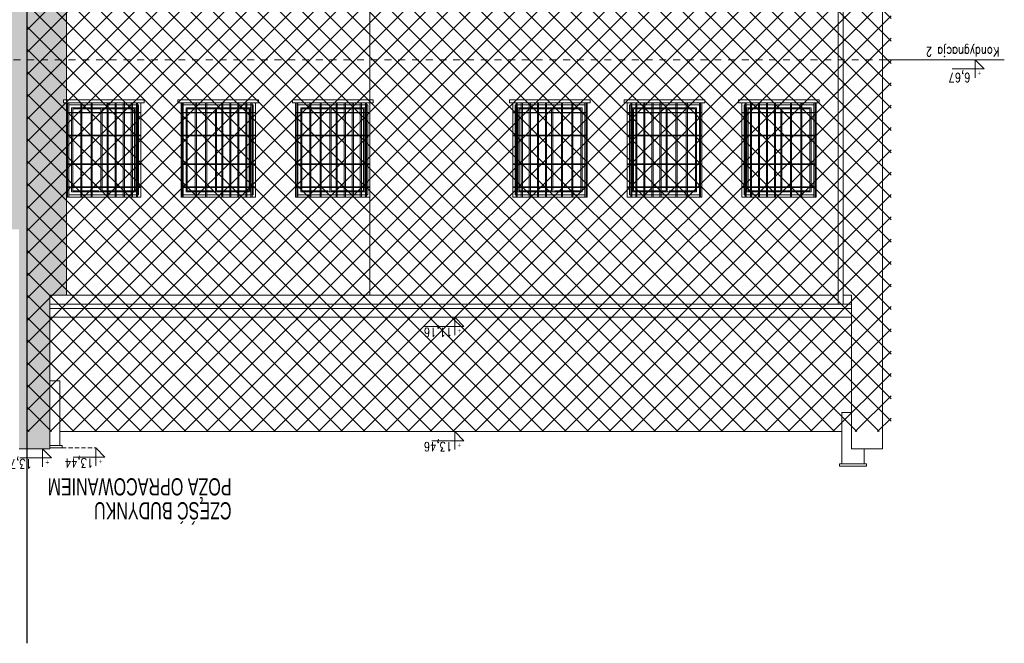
# Model space of a CAD drawing. Header units: millimetres. Extents: x 6354466 to 6508314, y -1889048 to -1342748.
# Tile 80 of 134: x 6413461 to 6430658, y -1740337 to -1729441. Entities that reach past the tile are written whole.
import ezdxf
from ezdxf.enums import TextEntityAlignment as Align

# ---------------------------------------------------------------- set-up
doc = ezdxf.new("R2010")
doc.units = ezdxf.units.MM
doc.linetypes.add('HIDDEN', pattern=[0.375, 0.25, -0.125])
doc.linetypes.add('Przerywana', pattern=[4.8, 2.4, -2.4])
for name, color, linetype, lineweight in [('HATCH', 8, 'Continuous', 0), ('L-1', 10, 'Continuous', 30), ('L-3', 10, 'Continuous', 18), ('L-5', 152, 'Continuous', 9), ('L-HATCH', 252, 'Continuous', 5), ('L-OPIS', 142, 'Continuous', 9), ('L-TXT', 141, 'Continuous', 9)]:
    doc.layers.add(name, color=color, linetype=linetype, lineweight=lineweight)
doc.styles.add('160', font='simplex.shx', dxfattribs={"width": 0.8, "height": 160})
doc.styles.add('200', font='cdmsimpl.shx', dxfattribs={"width": 0.7, "height": 200})
doc.styles.add('250', font='cdmsimpl.shx', dxfattribs={"width": 0.7, "height": 250})
doc.styles.add('BigSimpl', font='simplex.shx', dxfattribs={"width": 0.8})

# ---------------------------------------------------------------- blocks, each defined once
blk = doc.blocks.new('kota')
at = {"layer": 'L-5', "lineweight": 9, "ltscale": 13}
for p, q in [((202467.2, 325.8, -935.7), (202405.3, 325.8, -935.7)), ((202405.3, 325.8, -935.7), (202422.9, 308.1, -935.7)), ((202422.9, 343, -935.7), (202422.9, 308.1, -935.7))]:
    blk.add_line(p, q, dxfattribs=at)
at = {"layer": 'L-TXT', "style": 'BigSimpl', "width": 0.8}
blk.add_attdef('ZNAK', text='', height=10, dxfattribs=at).set_placement((202417.8, 326.5), align=Align.BOTTOM_RIGHT)

msp = doc.modelspace()

# ---------------------------------------------------------------- hatches: boundary and pattern name
at = {"layer": 'L-3', "lineweight": 5, "ltscale": 10, "transparency": 33554687}
h = msp.add_hatch(dxfattribs=at)
h.set_pattern_fill('AR-SAND', color=256, scale=5.4, angle=45)
h.paths.add_polyline_path([(6413225.1, -1723483.1), (6411475.7, -1723483.1), (6406640.3, -1723483.1), (6406640.3, -1724263.1), (6406695.3, -1724263.1), (6406695.3, -1724313.1), (6406640.3, -1724313.1), (6406640.3, -1724493.1), (6406640.3, -1724893.1), (6406640.3, -1725393.1), (6406640.3, -1725793.1), (6406640.3, -1725963.1), (6406640.3, -1726833.1), (6413225.1, -1726833.1)])
h.paths.add_polyline_path([(6413225.1, -1726833.1), (6406640.3, -1726833.1), (6406640.3, -1727511.1), (6406695.3, -1727511.1), (6406695.3, -1727561.1), (6406640.3, -1727561.1), (6406640.3, -1727741.1), (6406640.3, -1728141.1), (6406640.3, -1728641.1), (6406640.3, -1729041.1), (6406640.3, -1729211.1), (6406640.3, -1730143.1), (6413225.1, -1730143.1)])
h.paths.add_polyline_path([(6413225.1, -1730143.1), (6406640.3, -1730143.1), (6406640.3, -1730801.1), (6406695.3, -1730801.1), (6406695.3, -1730851.1), (6406640.3, -1730851.1), (6406640.3, -1731031.1), (6406640.3, -1731431.1), (6406640.3, -1731931.1), (6406640.3, -1732331.1), (6406640.3, -1732501.1), (6406640.3, -1733102.2), (6413225.1, -1733102.2)])
h.paths.add_polyline_path([(6413450.3, -1723483.1), (6413450.3, -1726833.1), (6414278.8, -1726833.1), (6414318.8, -1725963.1), (6414318.8, -1725923.1), (6414318.8, -1725783.1), (6414318.8, -1725383.1), (6414318.8, -1724883.1), (6414278.8, -1724483.1), (6414278.8, -1724313.1), (6414223.8, -1724313.1), (6414223.8, -1724263.1), (6414278.8, -1724263.1), (6414278.8, -1723483.1)])
h.paths.add_polyline_path([(6413315.1, -1726833.1), (6413450.3, -1726833.1), (6413450.3, -1723483.1), (6413315.1, -1723483.1)])
h.paths.add_polyline_path([(6413315.1, -1730143.1), (6413450.3, -1730143.1), (6413450.3, -1726833.1), (6413315.1, -1726833.1)])
h.paths.add_polyline_path([(6413315.1, -1733102.2), (6413450.3, -1733102.2), (6413450.3, -1730143.1), (6413315.1, -1730143.1)])
h.paths.add_polyline_path([(6414278.8, -1730143.1), (6414278.8, -1729211.1), (6414278.8, -1729031.1), (6414278.8, -1728631.1), (6414278.8, -1728131.1), (6414278.8, -1727731.1), (6414278.8, -1727561.1), (6414223.8, -1727561.1), (6414223.8, -1727511.1), (6414278.8, -1727511.1), (6414278.8, -1726833.1), (6413450.3, -1726833.1), (6413450.3, -1730143.1)])
h.paths.add_polyline_path([(6414278.8, -1734252.8), (6414278.8, -1732541.1), (6414278.8, -1732361.1), (6414278.8, -1731961.1), (6414278.8, -1731461.1), (6414278.8, -1731061.1), (6414278.8, -1730891.1), (6414223.8, -1730891.1), (6414223.8, -1730841.1), (6414278.8, -1730841.1), (6414278.8, -1730143.1), (6413450.3, -1730143.1), (6413450.3, -1733102.2), (6413450.3, -1733262.8), (6413450.3, -1733337.8), (6413450.3, -1733489.7), (6413450.3, -1735487), (6413450.3, -1736937.7), (6413860.3, -1736937.7), (6413990.3, -1736923.1), (6413990.3, -1736883.1), (6413990.3, -1735753.1), (6413990.3, -1734640.3), (6413990.3, -1734488.5), (6413990.3, -1734413.5), (6413990.3, -1734252.8)])
h.paths.add_polyline_path([(6409030.3, -1724483.1), (6409030.3, -1724313.1), (6408975.3, -1724313.1), (6408975.3, -1724263.1), (6409925.3, -1724263.1), (6409925.3, -1724313.1), (6409870.3, -1724313.1), (6409870.3, -1724493.1), (6409870.3, -1724893.1), (6409870.3, -1725393.1), (6409870.3, -1725793.1), (6409870.3, -1725963.1), (6409790.3, -1725963.1), (6409650.3, -1725963.1), (6409510.3, -1725963.1), (6409370.3, -1725963.1), (6409230.3, -1725963.1), (6409090.3, -1725963.1), (6409030.3, -1725963.1), (6409030.3, -1725783.1), (6409030.3, -1725383.1), (6409030.3, -1724883.1), (6409030.3, -1724493.1)], is_closed=False, flags=16)
h.paths.add_polyline_path([(6410290.3, -1724483.1), (6410290.3, -1724313.1), (6410235.3, -1724313.1), (6410235.3, -1724263.1), (6411185.3, -1724263.1), (6411185.3, -1724313.1), (6411130.3, -1724313.1), (6411130.3, -1724493.1), (6411130.3, -1724893.1), (6411130.3, -1725393.1), (6411130.3, -1725793.1), (6411130.3, -1725963.1), (6411050.3, -1725963.1), (6410910.3, -1725963.1), (6410770.3, -1725963.1), (6410630.3, -1725963.1), (6410490.3, -1725963.1), (6410350.3, -1725963.1), (6410290.3, -1725963.1), (6410290.3, -1725783.1), (6410290.3, -1725383.1), (6410290.3, -1724883.1), (6410290.3, -1724493.1)], is_closed=False, flags=16)
h.paths.add_polyline_path([(6411540.3, -1724483.1), (6411540.3, -1724313.1), (6411485.3, -1724313.1), (6411485.3, -1724263.1), (6412435.3, -1724263.1), (6412435.3, -1724313.1), (6412380.3, -1724313.1), (6412380.3, -1724493.1), (6412380.3, -1724893.1), (6412380.3, -1725393.1), (6412380.3, -1725793.1), (6412380.3, -1725963.1), (6412300.3, -1725963.1), (6412160.3, -1725963.1), (6412020.3, -1725963.1), (6411880.3, -1725963.1), (6411740.3, -1725963.1), (6411600.3, -1725963.1), (6411540.3, -1725963.1), (6411540.3, -1725783.1), (6411540.3, -1725383.1), (6411540.3, -1724883.1), (6411540.3, -1724493.1)], is_closed=False, flags=16)
h.paths.add_polyline_path([(6409030.3, -1727561.1), (6408975.3, -1727561.1), (6408975.3, -1727511.1), (6409925.3, -1727511.1), (6409925.3, -1727561.1), (6409870.3, -1727561.1), (6409870.3, -1727741.1), (6409870.3, -1728141.1), (6409870.3, -1728641.1), (6409870.3, -1729041.1), (6409870.3, -1729211.1), (6409790.3, -1729211.1), (6409650.3, -1729211.1), (6409510.3, -1729211.1), (6409370.3, -1729211.1), (6409230.3, -1729211.1), (6409090.3, -1729211.1), (6409030.3, -1729211.1), (6409030.3, -1729031.1), (6409030.3, -1728631.1), (6409030.3, -1728131.1), (6409030.3, -1727731.1)], flags=16)
h.paths.add_polyline_path([(6410290.3, -1727561.1), (6410235.3, -1727561.1), (6410235.3, -1727511.1), (6411185.3, -1727511.1), (6411185.3, -1727561.1), (6411130.3, -1727561.1), (6411130.3, -1727741.1), (6411130.3, -1728141.1), (6411130.3, -1728641.1), (6411130.3, -1729041.1), (6411130.3, -1729211.1), (6411050.3, -1729211.1), (6410910.3, -1729211.1), (6410770.3, -1729211.1), (6410630.3, -1729211.1), (6410490.3, -1729211.1), (6410350.3, -1729211.1), (6410290.3, -1729211.1), (6410290.3, -1729031.1), (6410290.3, -1728631.1), (6410290.3, -1728131.1), (6410290.3, -1727731.1)], flags=16)
h.paths.add_polyline_path([(6411540.3, -1727561.1), (6411485.3, -1727561.1), (6411485.3, -1727511.1), (6412435.3, -1727511.1), (6412435.3, -1727561.1), (6412380.3, -1727561.1), (6412380.3, -1727741.1), (6412380.3, -1728141.1), (6412380.3, -1728641.1), (6412380.3, -1729041.1), (6412380.3, -1729211.1), (6412300.3, -1729211.1), (6412160.3, -1729211.1), (6412020.3, -1729211.1), (6411880.3, -1729211.1), (6411740.3, -1729211.1), (6411600.3, -1729211.1), (6411540.3, -1729211.1), (6411540.3, -1729031.1), (6411540.3, -1728631.1), (6411540.3, -1728131.1), (6411540.3, -1727731.1)], flags=16)
h.paths.add_polyline_path([(6409030.3, -1730851.1), (6408975.3, -1730851.1), (6408975.3, -1730801.1), (6409925.3, -1730801.1), (6409925.3, -1730851.1), (6409870.3, -1730851.1), (6409870.3, -1731031.1), (6409870.3, -1731431.1), (6409870.3, -1731931.1), (6409870.3, -1732331.1), (6409870.3, -1732501.1), (6409790.3, -1732501.1), (6409650.3, -1732501.1), (6409510.3, -1732501.1), (6409370.3, -1732501.1), (6409230.3, -1732501.1), (6409090.3, -1732501.1), (6409030.3, -1732501.1), (6409030.3, -1732321.1), (6409030.3, -1731921.1), (6409030.3, -1731421.1), (6409030.3, -1731021.1)], flags=16)
h.paths.add_polyline_path([(6410290.3, -1730851.1), (6410235.3, -1730851.1), (6410235.3, -1730801.1), (6411185.3, -1730801.1), (6411185.3, -1730851.1), (6411130.3, -1730851.1), (6411130.3, -1731031.1), (6411130.3, -1731431.1), (6411130.3, -1731931.1), (6411130.3, -1732331.1), (6411130.3, -1732501.1), (6411050.3, -1732501.1), (6410910.3, -1732501.1), (6410770.3, -1732501.1), (6410630.3, -1732501.1), (6410490.3, -1732501.1), (6410350.3, -1732501.1), (6410290.3, -1732501.1), (6410290.3, -1732321.1), (6410290.3, -1731921.1), (6410290.3, -1731421.1), (6410290.3, -1731021.1)], flags=16)
h.paths.add_polyline_path([(6411540.3, -1730851.1), (6411485.3, -1730851.1), (6411485.3, -1730801.1), (6412435.3, -1730801.1), (6412435.3, -1730851.1), (6412380.3, -1730851.1), (6412380.3, -1731031.1), (6412380.3, -1731431.1), (6412380.3, -1731931.1), (6412380.3, -1732331.1), (6412380.3, -1732501.1), (6412300.3, -1732501.1), (6412160.3, -1732501.1), (6412020.3, -1732501.1), (6411880.3, -1732501.1), (6411740.3, -1732501.1), (6411600.3, -1732501.1), (6411540.3, -1732501.1), (6411540.3, -1732321.1), (6411540.3, -1731921.1), (6411540.3, -1731421.1), (6411540.3, -1731021.1)], flags=16)
at = {"layer": 'L-HATCH', "ltscale": 10, "transparency": 33554687}
h = msp.add_hatch(dxfattribs=at)
h.set_pattern_fill('ANSI37', color=252, scale=87)
h.set_pattern_definition([(45, (-48566.55, 123413.2), (-195.320571, 195.320571), []), (135, (-48566.55, 123413.2), (-195.320571, -195.320571), [])])
h.paths.add_polyline_path([(6428680.3, -1723021.1), (6413590.3, -1723021.1), (6413590.3, -1736637.7), (6428680.3, -1736637.7)])

# ---------------------------------------------------------------- linework, layer by layer
at = {"layer": 'HATCH'}
for p, q in [((6414878.8, -1730981.1), (6414878.8, -1732451.1)), ((6414898.8, -1731001.1), (6414898.8, -1732431.1)), ((6416878.8, -1730981.1), (6416878.8, -1732451.1)), ((6416898.8, -1731001.1), (6416898.8, -1732431.1)), ((6418878.8, -1730981.1), (6418878.8, -1732451.1)), ((6418898.8, -1731001.1), (6418898.8, -1732431.1)), ((6422752.4, -1731001.1), (6422752.4, -1732431.1)), ((6422772.4, -1730981.1), (6422772.4, -1732451.1)), ((6424752.4, -1731001.1), (6424752.4, -1732431.1)), ((6424772.4, -1730981.1), (6424772.4, -1732451.1)), ((6426752.4, -1731001.1), (6426752.4, -1732431.1)), ((6426772.4, -1730981.1), (6426772.4, -1732451.1)), ((6414848.8, -1732431.1), (6414388.8, -1732431.1)), ((6416848.8, -1732431.1), (6416388.8, -1732431.1)), ((6418848.8, -1732431.1), (6418388.8, -1732431.1)), ((6422802.4, -1732431.1), (6423262.4, -1732431.1)), ((6424802.4, -1732431.1), (6425262.4, -1732431.1)), ((6426802.4, -1732431.1), (6427262.4, -1732431.1))]:
    msp.add_line(p, q, dxfattribs=at)
for points in [[(6414318.8, -1730891.1), (6414298.8, -1730891.1), (6414298.8, -1732541.1), (6414318.8, -1732541.1)], [(6414318.8, -1730931.1), (6415538.8, -1730931.1), (6415538.8, -1732501.1), (6414318.8, -1732501.1)], [(6414548.8, -1730891.1), (6414528.8, -1730891.1), (6414528.8, -1732541.1), (6414548.8, -1732541.1)], [(6414728.8, -1730891.1), (6414708.8, -1730891.1), (6414708.8, -1732541.1), (6414728.8, -1732541.1)], [(6415008.8, -1730891.1), (6414988.8, -1730891.1), (6414988.8, -1732541.1), (6415008.8, -1732541.1)], [(6415148.8, -1730891.1), (6415128.8, -1730891.1), (6415128.8, -1732541.1), (6415148.8, -1732541.1)], [(6415268.8, -1730891.1), (6415288.8, -1730891.1), (6415288.8, -1732541.1), (6415268.8, -1732541.1)], [(6415408.8, -1730891.1), (6415428.8, -1730891.1), (6415428.8, -1732541.1), (6415408.8, -1732541.1)], [(6415498.8, -1730891.1), (6415518.8, -1730891.1), (6415518.8, -1732541.1), (6415498.8, -1732541.1)], [(6416318.8, -1730891.1), (6416298.8, -1730891.1), (6416298.8, -1732541.1), (6416318.8, -1732541.1)], [(6416318.8, -1730931.1), (6417538.8, -1730931.1), (6417538.8, -1732501.1), (6416318.8, -1732501.1)], [(6416548.8, -1730891.1), (6416528.8, -1730891.1), (6416528.8, -1732541.1), (6416548.8, -1732541.1)], [(6416728.8, -1730891.1), (6416708.8, -1730891.1), (6416708.8, -1732541.1), (6416728.8, -1732541.1)], [(6417008.8, -1730891.1), (6416988.8, -1730891.1), (6416988.8, -1732541.1), (6417008.8, -1732541.1)], [(6417148.8, -1730891.1), (6417128.8, -1730891.1), (6417128.8, -1732541.1), (6417148.8, -1732541.1)], [(6417268.8, -1730891.1), (6417288.8, -1730891.1), (6417288.8, -1732541.1), (6417268.8, -1732541.1)], [(6417408.8, -1730891.1), (6417428.8, -1730891.1), (6417428.8, -1732541.1), (6417408.8, -1732541.1)], [(6417498.8, -1730891.1), (6417518.8, -1730891.1), (6417518.8, -1732541.1), (6417498.8, -1732541.1)], [(6418318.8, -1730891.1), (6418298.8, -1730891.1), (6418298.8, -1732541.1), (6418318.8, -1732541.1)], [(6418318.8, -1730931.1), (6419538.8, -1730931.1), (6419538.8, -1732501.1), (6418318.8, -1732501.1)], [(6418548.8, -1730891.1), (6418528.8, -1730891.1), (6418528.8, -1732541.1), (6418548.8, -1732541.1)], [(6418728.8, -1730891.1), (6418708.8, -1730891.1), (6418708.8, -1732541.1), (6418728.8, -1732541.1)], [(6419008.8, -1730891.1), (6418988.8, -1730891.1), (6418988.8, -1732541.1), (6419008.8, -1732541.1)], [(6419148.8, -1730891.1), (6419128.8, -1730891.1), (6419128.8, -1732541.1), (6419148.8, -1732541.1)], [(6419268.8, -1730891.1), (6419288.8, -1730891.1), (6419288.8, -1732541.1), (6419268.8, -1732541.1)], [(6419408.8, -1730891.1), (6419428.8, -1730891.1), (6419428.8, -1732541.1), (6419408.8, -1732541.1)], [(6419498.8, -1730891.1), (6419518.8, -1730891.1), (6419518.8, -1732541.1), (6419498.8, -1732541.1)], [(6423332.4, -1730931.1), (6422112.4, -1730931.1), (6422112.4, -1732501.1), (6423332.4, -1732501.1)], [(6422152.4, -1730891.1), (6422132.4, -1730891.1), (6422132.4, -1732541.1), (6422152.4, -1732541.1)], [(6422242.4, -1730891.1), (6422222.4, -1730891.1), (6422222.4, -1732541.1), (6422242.4, -1732541.1)], [(6422382.4, -1730891.1), (6422362.4, -1730891.1), (6422362.4, -1732541.1), (6422382.4, -1732541.1)], [(6422502.4, -1730891.1), (6422522.4, -1730891.1), (6422522.4, -1732541.1), (6422502.4, -1732541.1)], [(6422642.4, -1730891.1), (6422662.4, -1730891.1), (6422662.4, -1732541.1), (6422642.4, -1732541.1)], [(6422922.4, -1730891.1), (6422942.4, -1730891.1), (6422942.4, -1732541.1), (6422922.4, -1732541.1)], [(6423102.4, -1730891.1), (6423122.4, -1730891.1), (6423122.4, -1732541.1), (6423102.4, -1732541.1)], [(6423332.4, -1730891.1), (6423352.4, -1730891.1), (6423352.4, -1732541.1), (6423332.4, -1732541.1)], [(6425332.4, -1730931.1), (6424112.4, -1730931.1), (6424112.4, -1732501.1), (6425332.4, -1732501.1)], [(6424152.4, -1730891.1), (6424132.4, -1730891.1), (6424132.4, -1732541.1), (6424152.4, -1732541.1)], [(6424242.4, -1730891.1), (6424222.4, -1730891.1), (6424222.4, -1732541.1), (6424242.4, -1732541.1)], [(6424382.4, -1730891.1), (6424362.4, -1730891.1), (6424362.4, -1732541.1), (6424382.4, -1732541.1)], [(6424502.4, -1730891.1), (6424522.4, -1730891.1), (6424522.4, -1732541.1), (6424502.4, -1732541.1)], [(6424642.4, -1730891.1), (6424662.4, -1730891.1), (6424662.4, -1732541.1), (6424642.4, -1732541.1)], [(6424922.4, -1730891.1), (6424942.4, -1730891.1), (6424942.4, -1732541.1), (6424922.4, -1732541.1)], [(6425102.4, -1730891.1), (6425122.4, -1730891.1), (6425122.4, -1732541.1), (6425102.4, -1732541.1)], [(6425332.4, -1730891.1), (6425352.4, -1730891.1), (6425352.4, -1732541.1), (6425332.4, -1732541.1)], [(6427332.4, -1730931.1), (6426112.4, -1730931.1), (6426112.4, -1732501.1), (6427332.4, -1732501.1)], [(6426152.4, -1730891.1), (6426132.4, -1730891.1), (6426132.4, -1732541.1), (6426152.4, -1732541.1)], [(6426242.4, -1730891.1), (6426222.4, -1730891.1), (6426222.4, -1732541.1), (6426242.4, -1732541.1)], [(6426382.4, -1730891.1), (6426362.4, -1730891.1), (6426362.4, -1732541.1), (6426382.4, -1732541.1)], [(6426502.4, -1730891.1), (6426522.4, -1730891.1), (6426522.4, -1732541.1), (6426502.4, -1732541.1)], [(6426642.4, -1730891.1), (6426662.4, -1730891.1), (6426662.4, -1732541.1), (6426642.4, -1732541.1)], [(6426922.4, -1730891.1), (6426942.4, -1730891.1), (6426942.4, -1732541.1), (6426922.4, -1732541.1)], [(6427102.4, -1730891.1), (6427122.4, -1730891.1), (6427122.4, -1732541.1), (6427102.4, -1732541.1)], [(6427332.4, -1730891.1), (6427352.4, -1730891.1), (6427352.4, -1732541.1), (6427332.4, -1732541.1)], [(6414278.8, -1731071.1), (6415578.8, -1731071.1), (6415578.8, -1731061.1), (6414278.8, -1731061.1)], [(6416278.8, -1731071.1), (6417578.8, -1731071.1), (6417578.8, -1731061.1), (6416278.8, -1731061.1)], [(6418278.8, -1731071.1), (6419578.8, -1731071.1), (6419578.8, -1731061.1), (6418278.8, -1731061.1)], [(6423372.4, -1731071.1), (6422072.4, -1731071.1), (6422072.4, -1731061.1), (6423372.4, -1731061.1)], [(6425372.4, -1731071.1), (6424072.4, -1731071.1), (6424072.4, -1731061.1), (6425372.4, -1731061.1)], [(6427372.4, -1731071.1), (6426072.4, -1731071.1), (6426072.4, -1731061.1), (6427372.4, -1731061.1)], [(6414278.8, -1731471.1), (6415578.8, -1731471.1), (6415578.8, -1731461.1), (6414278.8, -1731461.1)], [(6414278.8, -1731471.1), (6415578.8, -1731471.1), (6415578.8, -1731461.1), (6414278.8, -1731461.1)], [(6416278.8, -1731471.1), (6417578.8, -1731471.1), (6417578.8, -1731461.1), (6416278.8, -1731461.1)], [(6416278.8, -1731471.1), (6417578.8, -1731471.1), (6417578.8, -1731461.1), (6416278.8, -1731461.1)], [(6418278.8, -1731471.1), (6419578.8, -1731471.1), (6419578.8, -1731461.1), (6418278.8, -1731461.1)], [(6418278.8, -1731471.1), (6419578.8, -1731471.1), (6419578.8, -1731461.1), (6418278.8, -1731461.1)], [(6423372.4, -1731471.1), (6422072.4, -1731471.1), (6422072.4, -1731461.1), (6423372.4, -1731461.1)], [(6423372.4, -1731471.1), (6422072.4, -1731471.1), (6422072.4, -1731461.1), (6423372.4, -1731461.1)], [(6425372.4, -1731471.1), (6424072.4, -1731471.1), (6424072.4, -1731461.1), (6425372.4, -1731461.1)], [(6425372.4, -1731471.1), (6424072.4, -1731471.1), (6424072.4, -1731461.1), (6425372.4, -1731461.1)], [(6427372.4, -1731471.1), (6426072.4, -1731471.1), (6426072.4, -1731461.1), (6427372.4, -1731461.1)], [(6427372.4, -1731471.1), (6426072.4, -1731471.1), (6426072.4, -1731461.1), (6427372.4, -1731461.1)], [(6414278.8, -1731961.1), (6415578.8, -1731961.1), (6415578.8, -1731971.1), (6414278.8, -1731971.1)], [(6414278.8, -1731971.1), (6415578.8, -1731971.1), (6415578.8, -1731961.1), (6414278.8, -1731961.1)], [(6416278.8, -1731961.1), (6417578.8, -1731961.1), (6417578.8, -1731971.1), (6416278.8, -1731971.1)], [(6416278.8, -1731971.1), (6417578.8, -1731971.1), (6417578.8, -1731961.1), (6416278.8, -1731961.1)], [(6418278.8, -1731961.1), (6419578.8, -1731961.1), (6419578.8, -1731971.1), (6418278.8, -1731971.1)], [(6418278.8, -1731971.1), (6419578.8, -1731971.1), (6419578.8, -1731961.1), (6418278.8, -1731961.1)], [(6423372.4, -1731961.1), (6422072.4, -1731961.1), (6422072.4, -1731971.1), (6423372.4, -1731971.1)], [(6423372.4, -1731971.1), (6422072.4, -1731971.1), (6422072.4, -1731961.1), (6423372.4, -1731961.1)], [(6425372.4, -1731961.1), (6424072.4, -1731961.1), (6424072.4, -1731971.1), (6425372.4, -1731971.1)], [(6425372.4, -1731971.1), (6424072.4, -1731971.1), (6424072.4, -1731961.1), (6425372.4, -1731961.1)], [(6427372.4, -1731961.1), (6426072.4, -1731961.1), (6426072.4, -1731971.1), (6427372.4, -1731971.1)], [(6427372.4, -1731971.1), (6426072.4, -1731971.1), (6426072.4, -1731961.1), (6427372.4, -1731961.1)], [(6414278.8, -1732361.1), (6415578.8, -1732361.1), (6415578.8, -1732371.1), (6414278.8, -1732371.1)], [(6414278.8, -1732371.1), (6415578.8, -1732371.1), (6415578.8, -1732361.1), (6414278.8, -1732361.1)], [(6416278.8, -1732361.1), (6417578.8, -1732361.1), (6417578.8, -1732371.1), (6416278.8, -1732371.1)], [(6416278.8, -1732371.1), (6417578.8, -1732371.1), (6417578.8, -1732361.1), (6416278.8, -1732361.1)], [(6418278.8, -1732361.1), (6419578.8, -1732361.1), (6419578.8, -1732371.1), (6418278.8, -1732371.1)], [(6418278.8, -1732371.1), (6419578.8, -1732371.1), (6419578.8, -1732361.1), (6418278.8, -1732361.1)], [(6423372.4, -1732361.1), (6422072.4, -1732361.1), (6422072.4, -1732371.1), (6423372.4, -1732371.1)], [(6423372.4, -1732371.1), (6422072.4, -1732371.1), (6422072.4, -1732361.1), (6423372.4, -1732361.1)], [(6425372.4, -1732361.1), (6424072.4, -1732361.1), (6424072.4, -1732371.1), (6425372.4, -1732371.1)], [(6425372.4, -1732371.1), (6424072.4, -1732371.1), (6424072.4, -1732361.1), (6425372.4, -1732361.1)], [(6427372.4, -1732361.1), (6426072.4, -1732361.1), (6426072.4, -1732371.1), (6427372.4, -1732371.1)], [(6427372.4, -1732371.1), (6426072.4, -1732371.1), (6426072.4, -1732361.1), (6427372.4, -1732361.1)]]:
    msp.add_lwpolyline(points, close=True, dxfattribs=at)
for points in [[(6414878.8, -1730981.1), (6415488.8, -1730981.1), (6415488.8, -1732451.1), (6414368.8, -1732451.1), (6414368.8, -1730981.1), (6414878.8, -1730981.1)], [(6414388.8, -1732431.1), (6414388.8, -1731001.1), (6414868.8, -1731001.1)], [(6414898.8, -1731001.1), (6415468.8, -1731001.1), (6415468.8, -1732431.1), (6414898.8, -1732431.1)], [(6416878.8, -1730981.1), (6417488.8, -1730981.1), (6417488.8, -1732451.1), (6416368.8, -1732451.1), (6416368.8, -1730981.1), (6416878.8, -1730981.1)], [(6416388.8, -1732431.1), (6416388.8, -1731001.1), (6416868.8, -1731001.1)], [(6416898.8, -1731001.1), (6417468.8, -1731001.1), (6417468.8, -1732431.1), (6416898.8, -1732431.1)], [(6418878.8, -1730981.1), (6419488.8, -1730981.1), (6419488.8, -1732451.1), (6418368.8, -1732451.1), (6418368.8, -1730981.1), (6418878.8, -1730981.1)], [(6418388.8, -1732431.1), (6418388.8, -1731001.1), (6418868.8, -1731001.1)], [(6418898.8, -1731001.1), (6419468.8, -1731001.1), (6419468.8, -1732431.1), (6418898.8, -1732431.1)], [(6422772.4, -1730981.1), (6422162.4, -1730981.1), (6422162.4, -1732451.1), (6423282.4, -1732451.1), (6423282.4, -1730981.1), (6422772.4, -1730981.1)], [(6422752.4, -1731001.1), (6422182.4, -1731001.1), (6422182.4, -1732431.1), (6422752.4, -1732431.1)], [(6423262.4, -1732431.1), (6423262.4, -1731001.1), (6422782.4, -1731001.1)], [(6424772.4, -1730981.1), (6424162.4, -1730981.1), (6424162.4, -1732451.1), (6425282.4, -1732451.1), (6425282.4, -1730981.1), (6424772.4, -1730981.1)], [(6424752.4, -1731001.1), (6424182.4, -1731001.1), (6424182.4, -1732431.1), (6424752.4, -1732431.1)], [(6425262.4, -1732431.1), (6425262.4, -1731001.1), (6424782.4, -1731001.1)], [(6426772.4, -1730981.1), (6426162.4, -1730981.1), (6426162.4, -1732451.1), (6427282.4, -1732451.1), (6427282.4, -1730981.1), (6426772.4, -1730981.1)], [(6426752.4, -1731001.1), (6426182.4, -1731001.1), (6426182.4, -1732431.1), (6426752.4, -1732431.1)], [(6427262.4, -1732431.1), (6427262.4, -1731001.1), (6426782.4, -1731001.1)]]:
    msp.add_lwpolyline(points, dxfattribs=at)
at = {"layer": 'L-1', "ltscale": 10}
msp.add_line((6413590.3, -1740336.7), (6413590.3, -1717319.8), dxfattribs=at)
at = {"layer": 'L-5', "ltscale": 8}
for p, q in [((6414278.8, -1734252.8), (6414278.8, -1723021.1)), ((6419578.8, -1734252.8), (6419578.8, -1723021.1)), ((6427756.2, -1734413.5), (6427756.2, -1723021.1)), ((6427846.2, -1734413.5), (6427846.2, -1723021.1)), ((6413990.3, -1734413.5), (6427990.3, -1734413.5)), ((6413990.3, -1734488.5), (6427990.3, -1734488.5))]:
    msp.add_line(p, q, dxfattribs=at)
at = {"layer": 'L-5'}
for p, q in [((6428530.3, -1736937.7), (6428530.3, -1723021.1)), ((6413990.3, -1736937.7), (6413990.3, -1734252.8)), ((6413990.3, -1734252.8), (6427756.2, -1734252.8)), ((6427846.2, -1734252.8), (6427990.3, -1734252.8)), ((6427990.3, -1736937.7), (6427990.3, -1734252.8)), ((6427990.3, -1734640.3), (6413990.3, -1734640.3)), ((6420671.7, -1734799.3), (6420530, -1734799.3)), ((6414160.3, -1735753.1), (6413990.3, -1735753.1)), ((6414160.3, -1736883.1), (6414160.3, -1735753.1)), ((6427820.3, -1737203.1), (6427820.3, -1736303.1)), ((6427990.3, -1736303.1), (6427820.3, -1736303.1)), ((6427820.3, -1736637.7), (6414160.3, -1736637.7)), ((6414200.3, -1736883.1), (6413990.3, -1736883.1)), ((6414200.3, -1736883.1), (6414200.3, -1736923.1)), ((6413990.3, -1736937.7), (6413450.3, -1736937.7)), ((6414200.3, -1736923.1), (6413990.3, -1736923.1)), ((6428530.3, -1736937.7), (6427990.3, -1736937.7)), ((6428210.3, -1737203.1), (6428210.3, -1736937.7)), ((6427780.3, -1737203.1), (6428250.3, -1737203.1)), ((6427780.3, -1737203.1), (6427780.3, -1737243.1)), ((6428250.3, -1737203.1), (6428250.3, -1737243.1)), ((6428250.3, -1737243.1), (6427780.3, -1737243.1)), ((6427820.3, -1737243.1), (6428210.3, -1737243.1))]:
    msp.add_line(p, q, dxfattribs=at)
for points in [[(6414223.8, -1730841.1), (6415633.8, -1730841.1), (6415633.8, -1730891.1), (6414223.8, -1730891.1)], [(6416223.8, -1730841.1), (6417633.8, -1730841.1), (6417633.8, -1730891.1), (6416223.8, -1730891.1)], [(6418223.8, -1730841.1), (6419633.8, -1730841.1), (6419633.8, -1730891.1), (6418223.8, -1730891.1)], [(6423427.4, -1730841.1), (6422017.4, -1730841.1), (6422017.4, -1730891.1), (6423427.4, -1730891.1)], [(6425427.4, -1730841.1), (6424017.4, -1730841.1), (6424017.4, -1730891.1), (6425427.4, -1730891.1)], [(6427427.4, -1730841.1), (6426017.4, -1730841.1), (6426017.4, -1730891.1), (6427427.4, -1730891.1)], [(6414278.8, -1730891.1), (6415578.8, -1730891.1), (6415578.8, -1732541.1), (6414278.8, -1732541.1)], [(6414278.8, -1730891.1), (6415578.8, -1730891.1), (6415578.8, -1732541.1), (6414278.8, -1732541.1)], [(6416278.8, -1730891.1), (6417578.8, -1730891.1), (6417578.8, -1732541.1), (6416278.8, -1732541.1)], [(6416278.8, -1730891.1), (6417578.8, -1730891.1), (6417578.8, -1732541.1), (6416278.8, -1732541.1)], [(6418278.8, -1730891.1), (6419578.8, -1730891.1), (6419578.8, -1732541.1), (6418278.8, -1732541.1)], [(6418278.8, -1730891.1), (6419578.8, -1730891.1), (6419578.8, -1732541.1), (6418278.8, -1732541.1)], [(6423372.4, -1730891.1), (6422072.4, -1730891.1), (6422072.4, -1732541.1), (6423372.4, -1732541.1)], [(6423372.4, -1730891.1), (6422072.4, -1730891.1), (6422072.4, -1732541.1), (6423372.4, -1732541.1)], [(6425372.4, -1730891.1), (6424072.4, -1730891.1), (6424072.4, -1732541.1), (6425372.4, -1732541.1)], [(6425372.4, -1730891.1), (6424072.4, -1730891.1), (6424072.4, -1732541.1), (6425372.4, -1732541.1)], [(6427372.4, -1730891.1), (6426072.4, -1730891.1), (6426072.4, -1732541.1), (6427372.4, -1732541.1)], [(6427372.4, -1730891.1), (6426072.4, -1730891.1), (6426072.4, -1732541.1), (6427372.4, -1732541.1)]]:
    msp.add_lwpolyline(points, close=True, dxfattribs=at)
at = {"layer": 'L-HATCH', "linetype": 'Przerywana', "lineweight": 13, "ltscale": 50}
msp.add_line((6380714.1, -1730143.1), (6428515.4, -1730143.1), dxfattribs=at)
at = {"layer": 'L-TXT', "linetype": 'Continuous', "lineweight": 13, "ltscale": 0.5}
msp.add_line((6430658.2, -1730143.1), (6428515.4, -1730143.1), dxfattribs=at)
at = {"layer": 'L-TXT', "linetype": 'HIDDEN', "ltscale": 300}
msp.add_line((6414200.3, -1736923.1), (6414791.3, -1736923.1), dxfattribs=at)

# ---------------------------------------------------------------- block references
at = {"layer": 'L-OPIS'}
ref = msp.add_blockref('kota', (8251953.8, -1727370.1, 8421.4), dxfattribs=dict(at, xscale=9, yscale=9, zscale=9, rotation=180))
ref.add_attrib('ZNAK', '+', dxfattribs={"layer": 'L-TXT', "height": 90, "style": '250', "width": 0.8}).set_placement((6430255.7, -1730446.2, 8421.4), align=Align.BOTTOM_RIGHT)
ref = msp.add_blockref('kota', (8242866.6, -1731867.4, 8421.4), dxfattribs=dict(at, xscale=9, yscale=9, zscale=9, rotation=180))
ref.add_attrib('ZNAK', '+', dxfattribs={"layer": 'L-TXT', "height": 90, "rotation": 180, "style": '250', "width": 0.8}).set_placement((6421106.8, -1734806.3, 8421.4), align=Align.BOTTOM_RIGHT)
ref = msp.add_blockref('kota', (8242866.6, -1733864.7, 8421.4), dxfattribs=dict(at, xscale=9, yscale=9, zscale=9, rotation=180))
ref.add_attrib('ZNAK', '+', dxfattribs={"layer": 'L-TXT', "height": 90, "rotation": 180, "style": '250', "width": 0.8}).set_placement((6421106.8, -1736803.6, 8421.4), align=Align.BOTTOM_RIGHT)
ref = msp.add_blockref('kota', (8235666.6, -1734164.7, 8421.4), dxfattribs=dict(at, xscale=9, yscale=9, zscale=9, rotation=180))
ref.add_attrib('ZNAK', '+', dxfattribs={"layer": 'L-TXT', "height": 90, "rotation": 180, "style": '250', "width": 0.8}).set_placement((6413906.8, -1737103.6, 8421.4), align=Align.BOTTOM_RIGHT)
ref = msp.add_blockref('kota', (8236597.6, -1734150.1, 8421.4), dxfattribs=dict(at, xscale=9, yscale=9, zscale=9, rotation=180))
ref.add_attrib('ZNAK', '+', dxfattribs={"layer": 'L-TXT', "height": 90, "rotation": 180, "style": '250', "width": 0.8}).set_placement((6414837.7, -1737089.1, 8421.4), align=Align.BOTTOM_RIGHT)

# ---------------------------------------------------------------- texts
at = {"layer": 'L-1', "lineweight": 13, "style": '200', "width": 0.7}
for s, p in [('POZA OPRACOWANIEM', (6417161.3, -1737452.8)), ('CZĘŚĆ BUDYNKU', (6417161.3, -1737871.1))]:
    msp.add_text(s, height=300, rotation=180, dxfattribs=at).set_placement(p)
at = {"layer": 'L-OPIS', "char_height": 160, "rotation": 180, "style": '160'}
for s, insert, width, attachment_point in [('Kondygnacja 2', (6430572.8, -1729869.5), 2915.425, 7), ('6,67', (6430068.5, -1730322.9), 2915.425, 7), ('11,16', (6421015.3, -1734984.3), 2915.425, 1), ('13,46', (6421015.3, -1736981.7), 2915.425, 1), ('13,44', (6414746.2, -1737267.1), 2915.425, 1), ('13,76', (6413675.3, -1737281.7), 3055.425, 1)]:
    msp.add_mtext(s, dxfattribs=dict(at, insert=insert, width=width, attachment_point=attachment_point))

doc.saveas('drawing.dxf')
